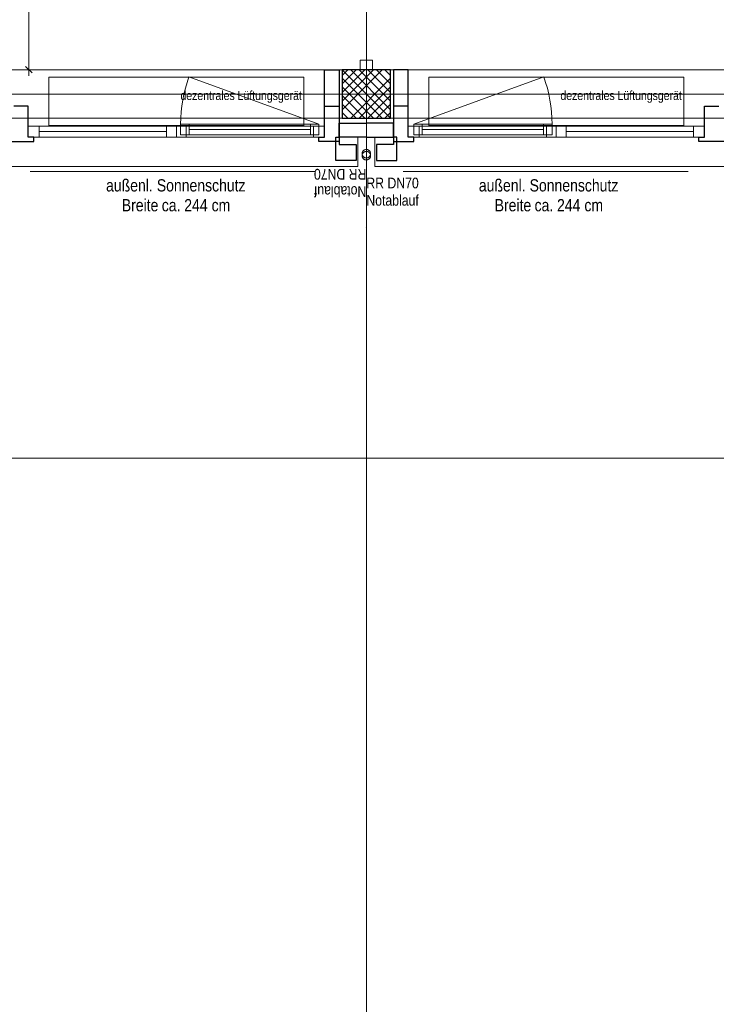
# Model space of a CAD drawing. Extents: x -620 to 300, y 62 to 1112.
# Tile 110 of 200: x -183 to -69, y 460 to 622. Entities that reach past the tile are written whole.
import ezdxf
from ezdxf.lldxf.tags import DXFTag

# ---------------------------------------------------------------- set-up
doc = ezdxf.new("R2010")
doc.units = 0
doc.layers.get('0').update_dxf_attribs({"lineweight": 13})
for name, color, linetype, lineweight, true_color in [('30 -33 Aussenwände- 3 Aussenstützen', 7, 'Continuous', 50, 0x0000dd), ('30 -33 Aussenwände- 7 Fassade_ Elemente', 7, 'Continuous', 9, 0x00aacc), ('30 -35 Decken- 1 Konstruktion-Träger- Stahlbeton', 7, 'Continuous', 13, 0x33aa00), ('30 -38 konstruktive Einbauten-Mobile Trennwand', 7, 'Continuous', 9, 0x944cff), ('70 -72 Beschriftung- 1 Beschriftung allgemein', 7, 'Continuous', 9, 0xff6633), ('70 -76 Bemaßung- 2 Allgemein', 9, 'Continuous', 5, 0x808080)]:
    doc.layers.add(name, color=color, linetype=linetype, lineweight=lineweight, true_color=true_color)
doc.layers.add('40 -41 Abwasser_Wasser_Gas- 2 Wasser-1', color=7, linetype='Continuous', lineweight=15)
doc.layers.add('70 -71 Achsen- 1 Gebäudeachsen', color=7, linetype='STRICHPUNKT2-A06CPVM0L0', lineweight=18)
doc.styles.get("Standard").update_dxf_attribs({"font": 'ARIALN.TTF'})
tags = doc.linetypes.add('grob-A06CPVLVL0', pattern=[14, 3, -8, 3]).pattern_tags.tags
tags[8:9] = [DXFTag(74, 4), DXFTag(75, 0), DXFTag(340, '0'), DXFTag(46, 0.0), DXFTag(50, 0.0), DXFTag(44, 0.0), DXFTag(45, 0.0)]
tags[6:7] = [DXFTag(74, 4), DXFTag(75, 0), DXFTag(340, '0'), DXFTag(46, 0.0), DXFTag(50, 0.0), DXFTag(44, 0.0), DXFTag(45, 0.0)]
tags[4:5] = [DXFTag(74, 4), DXFTag(75, 0), DXFTag(340, '0'), DXFTag(46, 0.0), DXFTag(50, 0.0), DXFTag(44, 0.0), DXFTag(45, 0.0)]
tags = doc.linetypes.add('STRICHPUNKT2-A06CPVM0L0', pattern=[12.7, 6.35, -3.175, 0, -3.175]).pattern_tags.tags
tags[10:11] = [DXFTag(74, 4), DXFTag(75, 0), DXFTag(340, '0'), DXFTag(46, 0.0), DXFTag(50, 0.0), DXFTag(44, 0.0), DXFTag(45, 0.0)]
tags[8:9] = [DXFTag(74, 4), DXFTag(75, 0), DXFTag(340, '0'), DXFTag(46, 0.0), DXFTag(50, 0.0), DXFTag(44, 0.0), DXFTag(45, 0.0)]
tags[6:7] = [DXFTag(74, 4), DXFTag(75, 0), DXFTag(340, '0'), DXFTag(46, 0.0), DXFTag(50, 0.0), DXFTag(44, 0.0), DXFTag(45, 0.0)]
tags[4:5] = [DXFTag(74, 4), DXFTag(75, 0), DXFTag(340, '0'), DXFTag(46, 0.0), DXFTag(50, 0.0), DXFTag(44, 0.0), DXFTag(45, 0.0)]

# ---------------------------------------------------------------- blocks, each defined once
blk = doc.blocks.new('Referenz-A06CPVM1L0')
at = {"layer": '30 -33 Aussenwände- 3 Aussenstützen', "color": 0, "lineweight": 9}
for p, q in [((-130.18, 613.61), (-122.18, 605.61)), ((-123.59, 613.61), (-130.18, 607.03)), ((-125, 613.61), (-130.18, 608.44)), ((-126.42, 613.61), (-130.18, 609.86)), ((-127.83, 613.61), (-130.18, 611.27)), ((-129.25, 613.61), (-130.18, 612.68)), ((-128.76, 613.61), (-122.18, 607.03)), ((-127.35, 613.61), (-122.18, 608.44)), ((-125.93, 613.61), (-122.18, 609.86)), ((-124.52, 613.61), (-122.18, 611.27)), ((-123.11, 613.61), (-122.18, 612.68)), ((-130.18, 612.2), (-123.59, 605.61)), ((-122.18, 612.2), (-128.76, 605.61)), ((-130.18, 610.79), (-125, 605.61)), ((-122.18, 610.79), (-127.35, 605.61)), ((-126.18, 610.61), (-126.18, 608.61)), ((-130.18, 609.37), (-126.42, 605.61)), ((-127.18, 609.61), (-125.18, 609.61)), ((-122.18, 609.37), (-125.93, 605.61)), ((-130.18, 607.96), (-127.83, 605.61)), ((-122.18, 607.96), (-124.52, 605.61)), ((-130.18, 606.54), (-129.25, 605.61)), ((-122.18, 606.54), (-123.11, 605.61))]:
    blk.add_line(p, q, dxfattribs=at)
at = {"layer": '30 -33 Aussenwände- 3 Aussenstützen', "color": 0, "linetype": 'Continuous', "lineweight": 25, "ltscale": 0.25}
for p, q in [((-122.18, 613.61), (-130.18, 613.61)), ((-130.18, 613.61), (-130.18, 605.61)), ((-122.18, 605.61), (-122.18, 613.61)), ((-130.18, 605.61), (-122.18, 605.61))]:
    blk.add_line(p, q, dxfattribs=at)
at = {"layer": '30 -33 Aussenwände- 7 Fassade_ Elemente', "color": 0, "linetype": 'Continuous', "ltscale": 0.13}
for p, q in [((-130.68, 613.61), (-286.68, 613.61)), ((-130.68, 602.51), (-130.68, 613.61)), ((-121.68, 602.51), (-121.68, 613.61)), ((-121.68, 613.61), (34.32, 613.61)), ((-126.18, 608.61), (-126.18, 610.61)), ((-126.18, 608.61), (-126.18, 610.61)), ((-125.18, 609.61), (-127.18, 609.61)), ((-127.18, 609.61), (-125.18, 609.61)), ((-181.88, 602.51), (-181.88, 604.31)), ((-181.88, 604.31), (-157.48, 604.31)), ((-157.48, 604.31), (-157.48, 602.51)), ((-157.48, 604.31), (-133.08, 604.31)), ((-156.78, 602.86), (-156.78, 604.66)), ((-156.78, 604.66), (-133.98, 604.66)), ((-133.98, 604.66), (-133.98, 602.86)), ((-133.08, 604.31), (-133.08, 602.51)), ((-94.88, 604.31), (-119.28, 604.31)), ((-119.28, 604.31), (-119.28, 602.51)), ((-95.58, 604.66), (-118.38, 604.66)), ((-118.38, 604.66), (-118.38, 602.86)), ((-95.58, 602.86), (-95.58, 604.66)), ((-70.48, 604.31), (-94.88, 604.31)), ((-94.88, 604.31), (-94.88, 602.51)), ((-70.48, 602.51), (-70.48, 604.31)), ((-157.48, 602.51), (-181.88, 602.51)), ((-133.08, 602.51), (-157.48, 602.51)), ((-133.98, 602.86), (-156.78, 602.86)), ((-127.58, 602.51), (-130.68, 602.51)), ((-127.58, 597.67), (-127.58, 602.51)), ((-124.78, 597.67), (-124.78, 602.51)), ((-124.78, 602.51), (-121.68, 602.51)), ((-119.28, 602.51), (-94.88, 602.51)), ((-118.38, 602.86), (-95.58, 602.86)), ((-94.88, 602.51), (-70.48, 602.51)), ((-289.78, 597.67), (-127.58, 597.67)), ((37.42, 597.67), (-124.78, 597.67))]:
    blk.add_line(p, q, dxfattribs=at)
at = {"layer": '30 -33 Aussenwände- 7 Fassade_ Elemente', "color": 0, "linetype": 'Continuous', "lineweight": 25, "ltscale": 0.25}
for p, q in [((-133.08, 607.61), (-133.08, 613.61)), ((-133.08, 613.61), (-130.68, 613.61)), ((-130.68, 613.61), (-130.68, 607.61)), ((-119.28, 613.61), (-121.68, 613.61)), ((-121.68, 613.61), (-121.68, 607.61)), ((-119.28, 607.61), (-119.28, 613.61)), ((-181.88, 607.61), (-184.28, 607.61)), ((-181.88, 602.51), (-181.88, 607.61)), ((-133.08, 602.51), (-133.08, 607.61)), ((-133.08, 607.61), (-130.68, 607.61)), ((-130.68, 607.61), (-130.68, 601.81)), ((-119.28, 607.61), (-121.68, 607.61)), ((-121.68, 607.61), (-121.68, 601.81)), ((-119.28, 602.51), (-119.28, 607.61)), ((-70.48, 602.51), (-70.48, 607.61)), ((-70.48, 607.61), (-68.08, 607.61)), ((-130.68, 602.51), (-130.68, 604.81)), ((-130.68, 604.81), (-126.18, 604.81)), ((-121.68, 604.81), (-126.18, 604.81)), ((-121.68, 602.51), (-121.68, 604.81)), ((-185.18, 601.81), (-180.98, 601.81)), ((-180.98, 602.51), (-181.88, 602.51)), ((-180.98, 601.81), (-180.98, 602.51)), ((-133.98, 601.81), (-133.98, 602.51)), ((-133.98, 602.51), (-133.08, 602.51)), ((-130.68, 601.81), (-133.98, 601.81)), ((-131.18, 598.67), (-131.18, 602.51)), ((-131.18, 602.51), (-130.68, 602.51)), ((-126.18, 602.51), (-130.68, 602.51)), ((-130.68, 602.51), (-130.68, 601.31)), ((-126.18, 602.51), (-121.68, 602.51)), ((-121.68, 602.51), (-121.68, 601.31)), ((-121.18, 602.51), (-121.68, 602.51)), ((-121.68, 601.81), (-118.38, 601.81)), ((-121.18, 598.67), (-121.18, 602.51)), ((-118.38, 602.51), (-119.28, 602.51)), ((-118.38, 601.81), (-118.38, 602.51)), ((-71.38, 601.81), (-71.38, 602.51)), ((-71.38, 602.51), (-70.48, 602.51)), ((-67.18, 601.81), (-71.38, 601.81)), ((-130.68, 601.31), (-127.88, 601.31)), ((-127.88, 601.31), (-127.88, 598.67)), ((-121.68, 601.31), (-124.48, 601.31)), ((-124.48, 601.31), (-124.48, 598.67)), ((-127.88, 598.67), (-131.18, 598.67)), ((-124.48, 598.67), (-121.18, 598.67))]:
    blk.add_line(p, q, dxfattribs=at)
at = {"layer": '30 -33 Aussenwände- 7 Fassade_ Elemente', "color": 0, "linetype": 'grob-A06CPVLVL0', "ltscale": 0.13}
for p, q in [((-136.48, 612.41), (-178.48, 612.41)), ((-178.48, 612.41), (-178.48, 604.41)), ((-133.98, 604.66), (-155.4, 612.46)), ((-136.48, 604.41), (-136.48, 612.41)), ((-118.38, 604.66), (-96.95, 612.46)), ((-73.88, 612.41), (-115.88, 612.41)), ((-115.88, 612.41), (-115.88, 604.41)), ((-73.88, 604.41), (-73.88, 612.41)), ((-178.48, 604.41), (-136.48, 604.41)), ((-115.88, 604.41), (-73.88, 604.41))]:
    blk.add_line(p, q, dxfattribs=at)
at = {"layer": '30 -33 Aussenwände- 7 Fassade_ Elemente', "color": 0, "linetype": 'Continuous', "lineweight": 18, "ltscale": 0.18}
for p, q in [((-181.88, 602.51), (-181.88, 604.31)), ((-181.88, 604.31), (-180.08, 604.31)), ((-180.08, 604.31), (-180.08, 602.51)), ((-159.08, 603.41), (-180.08, 603.41)), ((-159.08, 602.51), (-159.08, 604.31)), ((-159.08, 604.31), (-157.48, 604.31)), ((-157.48, 604.31), (-157.48, 602.51)), ((-157.48, 604.31), (-155.88, 604.31)), ((-156.78, 602.86), (-156.78, 604.66)), ((-156.78, 604.66), (-155.38, 604.66)), ((-155.88, 604.31), (-155.88, 602.51)), ((-155.38, 604.66), (-155.38, 602.86)), ((-155.38, 603.76), (-135.38, 603.76)), ((-135.38, 602.86), (-135.38, 604.66)), ((-135.38, 604.66), (-133.98, 604.66)), ((-134.88, 602.51), (-134.88, 604.31)), ((-134.88, 604.31), (-133.08, 604.31)), ((-133.98, 604.66), (-133.98, 602.86)), ((-133.08, 604.31), (-133.08, 602.51)), ((-117.48, 604.31), (-119.28, 604.31)), ((-119.28, 604.31), (-119.28, 602.51)), ((-116.98, 604.66), (-118.38, 604.66)), ((-118.38, 604.66), (-118.38, 602.86)), ((-117.48, 602.51), (-117.48, 604.31)), ((-116.98, 602.86), (-116.98, 604.66)), ((-96.98, 603.76), (-116.98, 603.76)), ((-95.58, 604.66), (-96.98, 604.66)), ((-96.98, 604.66), (-96.98, 602.86)), ((-94.88, 604.31), (-96.48, 604.31)), ((-96.48, 604.31), (-96.48, 602.51)), ((-95.58, 602.86), (-95.58, 604.66)), ((-93.28, 604.31), (-94.88, 604.31)), ((-94.88, 604.31), (-94.88, 602.51)), ((-93.28, 602.51), (-93.28, 604.31)), ((-93.28, 603.41), (-72.28, 603.41)), ((-70.48, 604.31), (-72.28, 604.31)), ((-72.28, 604.31), (-72.28, 602.51)), ((-70.48, 602.51), (-70.48, 604.31)), ((-180.08, 602.51), (-181.88, 602.51)), ((-157.48, 602.51), (-159.08, 602.51)), ((-155.88, 602.51), (-157.48, 602.51)), ((-155.38, 602.86), (-156.78, 602.86)), ((-133.98, 602.86), (-135.38, 602.86)), ((-133.08, 602.51), (-134.88, 602.51)), ((-119.28, 602.51), (-117.48, 602.51)), ((-118.38, 602.86), (-116.98, 602.86)), ((-96.98, 602.86), (-95.58, 602.86)), ((-96.48, 602.51), (-94.88, 602.51)), ((-94.88, 602.51), (-93.28, 602.51)), ((-72.28, 602.51), (-70.48, 602.51))]:
    blk.add_line(p, q, dxfattribs=at)
at = {"layer": '30 -33 Aussenwände- 7 Fassade_ Elemente', "color": 0, "linetype": 'grob-A06CPVLVL0', "ltscale": 0.13}
for centre, major_axis in [((-133.98, 604.66), (-21.42, 7.8)), ((-118.38, 604.66), (22.8, 0))]:
    blk.add_ellipse(centre, major_axis=major_axis, ratio=1, start_param=0, end_param=0.349066, dxfattribs=at)
at = {"layer": '30 -35 Decken- 1 Konstruktion-Träger- Stahlbeton', "color": 0, "linetype": 'grob-A06CPVLVL0', "lineweight": -2, "ltscale": 0.13}
for p, q in [((-452.18, 613.61), (34.82, 613.61)), ((-452.18, 605.61), (34.82, 605.61))]:
    blk.add_line(p, q, dxfattribs=at)
at = {"layer": '30 -38 konstruktive Einbauten-Mobile Trennwand', "color": 0, "linetype": 'grob-A06CPVLVL0', "ltscale": 0.13}
blk.add_line((-126.18, 767.11), (-126.18, 615.21), dxfattribs=at)
at = {"layer": '30 -38 konstruktive Einbauten-Mobile Trennwand', "color": 0, "linetype": 'Continuous', "ltscale": 0.13}
for p, q in [((-127.18, 615.21), (-125.18, 615.21)), ((-127.18, 613.61), (-127.18, 615.21)), ((-125.18, 615.21), (-125.18, 613.61)), ((-125.18, 613.61), (-127.18, 613.61))]:
    blk.add_line(p, q, dxfattribs=at)
at = {"layer": '40 -41 Abwasser_Wasser_Gas- 2 Wasser-1', "color": 0, "linetype": 'Continuous', "ltscale": 0.15}
for p, q in [((-126.77, 600.14), (-126.8, 600.08)), ((-126.73, 600.2), (-126.77, 600.14)), ((-126.69, 600.25), (-126.73, 600.2)), ((-126.64, 600.3), (-126.69, 600.25)), ((-126.58, 600.34), (-126.64, 600.3)), ((-126.53, 600.38), (-126.58, 600.34)), ((-126.47, 600.41), (-126.53, 600.38)), ((-126.4, 600.44), (-126.47, 600.41)), ((-126.34, 600.46), (-126.4, 600.44)), ((-126.36, 600.13), (-126.29, 600.14)), ((-126.27, 600.47), (-126.34, 600.46)), ((-126.29, 600.14), (-126.22, 600.15)), ((-126.2, 600.47), (-126.27, 600.47)), ((-126.22, 600.15), (-126.15, 600.15)), ((-126.13, 600.47), (-126.2, 600.47)), ((-126.15, 600.15), (-126.08, 600.15)), ((-126.06, 600.46), (-126.13, 600.47)), ((-126.08, 600.15), (-126.02, 600.14)), ((-126, 600.45), (-126.06, 600.46)), ((-126.02, 600.14), (-125.95, 600.12)), ((-125.93, 600.43), (-126, 600.45)), ((-125.87, 600.4), (-125.93, 600.43)), ((-125.81, 600.37), (-125.87, 600.4)), ((-125.75, 600.33), (-125.81, 600.37)), ((-125.7, 600.28), (-125.75, 600.33)), ((-125.65, 600.24), (-125.7, 600.28)), ((-125.61, 600.18), (-125.65, 600.24)), ((-125.57, 600.12), (-125.61, 600.18)), ((-126.87, 599.82), (-126.88, 599.75)), ((-126.88, 599.75), (-126.87, 599.68)), ((-126.88, 599.48), (-126.87, 599.54)), ((-126.87, 599.41), (-126.88, 599.48)), ((-126.85, 599.95), (-126.87, 599.89)), ((-126.87, 599.89), (-126.87, 599.82)), ((-126.87, 599.68), (-126.86, 599.61)), ((-126.87, 599.54), (-126.86, 599.61)), ((-126.87, 599.34), (-126.87, 599.41)), ((-126.85, 599.27), (-126.87, 599.34)), ((-126.86, 599.61), (-126.84, 599.68)), ((-126.86, 599.61), (-126.84, 599.55)), ((-126.83, 600.02), (-126.85, 599.95)), ((-126.83, 599.21), (-126.85, 599.27)), ((-126.84, 599.68), (-126.81, 599.74)), ((-126.84, 599.55), (-126.81, 599.48)), ((-126.8, 600.08), (-126.83, 600.02)), ((-126.8, 599.14), (-126.83, 599.21)), ((-126.81, 599.74), (-126.78, 599.8)), ((-126.81, 599.48), (-126.78, 599.42)), ((-126.77, 599.08), (-126.8, 599.14)), ((-126.78, 599.8), (-126.75, 599.86)), ((-126.78, 599.42), (-126.75, 599.37)), ((-126.73, 599.03), (-126.77, 599.08)), ((-126.75, 599.86), (-126.7, 599.92)), ((-126.75, 599.37), (-126.7, 599.31)), ((-126.69, 598.98), (-126.73, 599.03)), ((-126.7, 599.92), (-126.65, 599.96)), ((-126.7, 599.31), (-126.65, 599.26)), ((-126.64, 598.93), (-126.69, 598.98)), ((-126.65, 599.96), (-126.6, 600.01)), ((-126.65, 599.26), (-126.6, 599.22)), ((-126.58, 598.88), (-126.64, 598.93)), ((-126.6, 600.01), (-126.55, 600.05)), ((-126.6, 599.22), (-126.55, 599.18)), ((-126.53, 598.85), (-126.58, 598.88)), ((-126.55, 600.05), (-126.49, 600.08)), ((-126.55, 599.18), (-126.49, 599.15)), ((-126.47, 598.82), (-126.53, 598.85)), ((-126.49, 600.08), (-126.42, 600.11)), ((-126.49, 599.15), (-126.42, 599.12)), ((-126.4, 598.79), (-126.47, 598.82)), ((-126.42, 600.11), (-126.36, 600.13)), ((-126.42, 599.12), (-126.36, 599.1)), ((-126.34, 598.77), (-126.4, 598.79)), ((-126.36, 599.1), (-126.29, 599.08)), ((-126.27, 598.76), (-126.34, 598.77)), ((-126.29, 599.08), (-126.22, 599.08)), ((-126.2, 598.75), (-126.27, 598.76)), ((-126.22, 599.08), (-126.15, 599.07)), ((-126.13, 598.76), (-126.2, 598.75)), ((-126.18, 599.77), (-126.18, 595.93)), ((-126.18, 599.45), (-126.18, 595.61)), ((-126.15, 599.07), (-126.08, 599.08)), ((-126.06, 598.76), (-126.13, 598.76)), ((-126.08, 599.08), (-126.02, 599.09)), ((-126, 598.78), (-126.06, 598.76)), ((-126.02, 599.09), (-125.95, 599.11)), ((-125.93, 598.8), (-126, 598.78)), ((-125.95, 600.12), (-125.89, 600.09)), ((-125.95, 599.11), (-125.89, 599.14)), ((-125.87, 598.83), (-125.93, 598.8)), ((-125.89, 600.09), (-125.83, 600.06)), ((-125.89, 599.14), (-125.83, 599.17)), ((-125.81, 598.86), (-125.87, 598.83)), ((-125.83, 600.06), (-125.77, 600.02)), ((-125.83, 599.17), (-125.77, 599.2)), ((-125.75, 598.9), (-125.81, 598.86)), ((-125.77, 600.02), (-125.71, 599.98)), ((-125.77, 599.2), (-125.71, 599.25)), ((-125.7, 598.94), (-125.75, 598.9)), ((-125.71, 599.98), (-125.67, 599.93)), ((-125.71, 599.25), (-125.67, 599.3)), ((-125.65, 598.99), (-125.7, 598.94)), ((-125.67, 599.93), (-125.62, 599.88)), ((-125.67, 599.3), (-125.62, 599.35)), ((-125.61, 599.05), (-125.65, 598.99)), ((-125.62, 599.88), (-125.58, 599.82)), ((-125.62, 599.35), (-125.58, 599.4)), ((-125.57, 599.1), (-125.61, 599.05)), ((-125.58, 599.82), (-125.55, 599.76)), ((-125.58, 599.4), (-125.55, 599.46)), ((-125.54, 600.06), (-125.57, 600.12)), ((-125.54, 599.16), (-125.57, 599.1)), ((-125.55, 599.76), (-125.52, 599.7)), ((-125.55, 599.46), (-125.52, 599.53)), ((-125.51, 600), (-125.54, 600.06)), ((-125.51, 599.23), (-125.54, 599.16)), ((-125.52, 599.7), (-125.5, 599.63)), ((-125.52, 599.53), (-125.5, 599.59)), ((-125.49, 599.93), (-125.51, 600)), ((-125.49, 599.29), (-125.51, 599.23)), ((-125.5, 599.59), (-125.49, 599.66)), ((-125.5, 599.63), (-125.49, 599.57)), ((-125.48, 599.87), (-125.49, 599.93)), ((-125.49, 599.66), (-125.48, 599.73)), ((-125.49, 599.57), (-125.48, 599.5)), ((-125.48, 599.36), (-125.49, 599.29)), ((-125.48, 599.8), (-125.48, 599.87)), ((-125.48, 599.73), (-125.48, 599.8)), ((-125.48, 599.5), (-125.48, 599.43)), ((-125.48, 599.43), (-125.48, 599.36))]:
    blk.add_line(p, q, dxfattribs=at)
at = {"layer": '70 -71 Achsen- 1 Gebäudeachsen', "color": 0, "linetype": 'STRICHPUNKT2-A06CPVM0L0', "ltscale": 0.18}
for p, q in [((-126.18, 1084.55), (-126.18, 85.11)), ((-539.61, 609.61), (75.88, 609.61)), ((-539.61, 549.61), (75.88, 549.61))]:
    blk.add_line(p, q, dxfattribs=at)
at = {"layer": '70 -72 Beschriftung- 1 Beschriftung allgemein', "color": 0, "linetype": 'Continuous', "ltscale": 0.13}
for p, q in [((-126.18, 599.77), (-126.18, 587.59)), ((-181.55, 596.87), (-134.55, 596.87)), ((-120.13, 596.87), (-73.13, 596.87))]:
    blk.add_line(p, q, dxfattribs=at)
at = {"layer": '70 -72 Beschriftung- 1 Beschriftung allgemein', "color": 0, "linetype": 'Continuous', "lineweight": 5, "ltscale": 0.13}
for p, q in [((-126.18, 587.59), (-126.19, 587.65)), ((-126.19, 587.65), (-126.16, 587.65)), ((-126.16, 587.65), (-126.18, 587.59))]:
    blk.add_line(p, q, dxfattribs=at)
at = {"layer": '70 -72 Beschriftung- 1 Beschriftung allgemein', "color": 0, "lineweight": 0}
for points in [[(-126.18, 587.59), (-126.19, 587.65), (-126.18, 587.65)], [(-126.18, 587.59), (-126.18, 587.65), (-126.16, 587.65)]]:
    blk.add_solid(points, dxfattribs=at)
at = {"layer": '70 -76 Bemaßung- 2 Allgemein', "color": 0, "linetype": 'Continuous', "ltscale": 0.13}
for p, q in [((-181.78, 614.67), (-181.78, 766.05)), ((-184.28, 613.61), (-180.78, 613.61)), ((-181.78, 612.61), (-181.78, 614.67))]:
    blk.add_line(p, q, dxfattribs=at)
at = {"layer": '70 -76 Bemaßung- 2 Allgemein', "color": 0, "linetype": 'Continuous', "lineweight": 20, "ltscale": 0.2}
blk.add_line((-181.25, 613.08), (-182.31, 614.14), dxfattribs=at)
at = {"layer": '30 -33 Aussenwände- 7 Fassade_ Elemente', "color": 0, "linetype": 'Continuous', "ltscale": 0.13, "char_height": 1.5103, "attachment_point": 1}
for insert in [(-156.81, 610.13), (-94.21, 610.13)]:
    blk.add_mtext('{\\fArial Narrow;dezentrales Lüftungsgerät}', dxfattribs=dict(at, insert=insert))
at = {"layer": '30 -33 Aussenwände- 7 Fassade_ Elemente', "color": 0, "linetype": 'ByBlock', "ltscale": 0.13, "char_height": 0.0036, "attachment_point": 1, "rotation": 180}
for s, insert in [('{\\fArial Narrow;IFC_UUID}', (-172.38, 608.88)), ('{\\fArial Narrow;instanceID}', (-172.38, 608.88)), ('{\\fArial Narrow;instanceID}', (-118.38, 608.88)), ('{\\fArial Narrow;IFC_UUID}', (-118.38, 608.88))]:
    blk.add_mtext(s, dxfattribs=dict(at, insert=insert))
at = {"layer": '30 -33 Aussenwände- 7 Fassade_ Elemente', "color": 0, "linetype": 'ByBlock', "ltscale": 0.13, "char_height": 0.0036, "attachment_point": 1}
for s, insert in [('{\\fArial Narrow;instanceID}', (-133.98, 608.88)), ('{\\fArial Narrow;IFC_UUID}', (-133.98, 608.88)), ('{\\fArial Narrow;IFC_UUID}', (-79.98, 608.88)), ('{\\fArial Narrow;instanceID}', (-79.98, 608.88))]:
    blk.add_mtext(s, dxfattribs=dict(at, insert=insert))
at = {"layer": '70 -72 Beschriftung- 1 Beschriftung allgemein', "color": 0, "linetype": 'Continuous', "ltscale": 0.13, "char_height": 1.7621, "attachment_point": 1, "rotation": 180}
for s, insert in [('{\\fArial Narrow;DN70}', (-129.65, 595.51)), ('{\\fArial Narrow;RR}', (-126.18, 595.51)), ('{\\fArial Narrow;Notablauf}', (-126.18, 592.66))]:
    blk.add_mtext(s, dxfattribs=dict(at, insert=insert))
at = {"layer": '70 -72 Beschriftung- 1 Beschriftung allgemein', "color": 0, "linetype": 'Continuous', "ltscale": 0.13, "attachment_point": 1}
for s, insert, char_height in [('{\\fArial Narrow;außenl.}', (-169.06, 595.57), 2.0138), ('{\\fArial Narrow;Sonnenschutz}', (-160.7, 595.57), 2.0138), ('{\\fArial Narrow;RR}', (-126.18, 595.83), 1.7621), ('{\\fArial Narrow;DN70}', (-122.7, 595.83), 1.7621), ('{\\fArial Narrow;außenl.}', (-107.64, 595.57), 2.0138), ('{\\fArial Narrow;Sonnenschutz}', (-99.28, 595.57), 2.0138), ('{\\fArial Narrow;Breite}', (-166.47, 592.3), 2.0138), ('{\\fArial Narrow;244}', (-156.18, 592.3), 2.0138), ('{\\fArial Narrow;Notablauf}', (-126.18, 592.98), 1.7621), ('{\\fArial Narrow;Breite}', (-105.04, 592.3), 2.0138), ('{\\fArial Narrow;244}', (-94.76, 592.3), 2.0138), ('{\\fArial Narrow;ca.}', (-159.88, 592.3), 2.0138), ('{\\fArial Narrow;cm}', (-151.67, 592.3), 2.0138), ('{\\fArial Narrow;ca.}', (-98.46, 592.3), 2.0138), ('{\\fArial Narrow;cm}', (-90.25, 592.3), 2.0138)]:
    blk.add_mtext(s, dxfattribs=dict(at, insert=insert, char_height=char_height))

msp = doc.modelspace()

# ---------------------------------------------------------------- block references
at = {"color": 8, "lineweight": 13, "ltscale": 0.13, "true_color": 0x808080}
msp.add_blockref('Referenz-A06CPVM1L0', (0, 0), dxfattribs=at)

doc.saveas('drawing.dxf')
